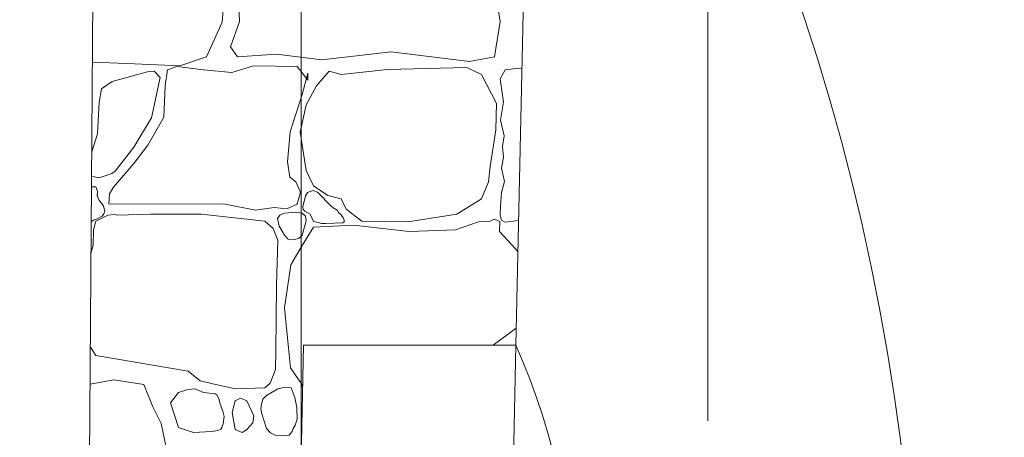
# Model space of a CAD drawing. Header units: millimetres. Extents: x -573548 to 674770, y -210017 to -47794.
# Tile 98 of 234: x 94267 to 96121, y -95781 to -94996. Entities that reach past the tile are written whole.
import ezdxf
from ezdxf import colors
from ezdxf.entities.mleader import LeaderData, LeaderLine
from ezdxf.enums import TextEntityAlignment as Align
from ezdxf.math import Vec2, Vec3

# ---------------------------------------------------------------- set-up
doc = ezdxf.new("R2010")
doc.units = ezdxf.units.MM
doc.layers.add('__S_WM_OPIS', color=151, linetype='Continuous')
for name, color, linetype, lineweight in [('A.02 RZUT PIWNICY_is$0$_HATCH_Nr_pióra__18', 8, 'Continuous', 9), ('A.02 RZUT PIWNICY_is$0$DIM MALY_Nr_pióra__243', 8, 'Continuous', 9), ('A.02 RZUT PIWNICY_is$0$podciagi_Nr_pióra__1', 8, 'Continuous', 9), ('A.02 RZUT PIWNICY_is$0$strop_Nr_pióra__1', 8, 'Continuous', 9), ('A.02 RZUT PIWNICY_is$0$Structural - Bearing_Nr_pióra__21', 8, 'Continuous', 9), ('A.02 RZUT PIWNICY_is$0$Structural - Grid', 8, 'Continuous', 9), ('A.02 RZUT PIWNICY_is$0$Structural - Grid_Nr_pióra__17', 8, 'Continuous', 9)]:
    doc.layers.add(name, color=color, linetype=linetype, lineweight=lineweight)
doc.styles.add('A.02 RZUT PIWNICY_is$0$STYL_AUTOMATYCZNY_1', font='arial.ttf')
doc.styles.add('WĄSKI 2', font='arial.ttf', dxfattribs={"width": 0.7})

# ---------------------------------------------------------------- blocks, each defined once
blk = doc.blocks.new('*X48648')
at = {"layer": 'A.02 RZUT PIWNICY_is$0$_HATCH_Nr_pióra__18'}
for p, q in [((95247.1, -94911), (95250.8, -94999.3)), ((95224, -94930.8), (95218.6, -95000.1)), ((95741.6, -94999.3), (95732.9, -94940.3)), ((95218.6, -95000.1), (95188.9, -95065.8)), ((95250.8, -94999.3), (95234.3, -95046.4)), ((95731.3, -95065.8), (95741.6, -94999.3)), ((95234.3, -95046.4), (95247.1, -95065.8)), ((95247.1, -95065.8), (95321, -95060.4)), ((95321, -95060.4), (95406, -95071.1)), ((95406, -95071.1), (95536.5, -95056.3)), ((95536.5, -95056.3), (95684.2, -95074)), ((95039, -95078.1), (94974.1, -95075.6)), ((95138.9, -95082.3), (95039, -95078.1)), ((95133.2, -95083.5), (95115.8, -95090.1)), ((95183.5, -95090.1), (95133.2, -95083.5)), ((95188.9, -95065.8), (95138.9, -95082.3)), ((95277.6, -95082.3), (95236.4, -95095.1)), ((95359.4, -95083.5), (95277.6, -95082.3)), ((95379.6, -95109.5), (95359.4, -95083.5)), ((95684.2, -95074), (95731.3, -95065.8)), ((95077.8, -95093.8), (95011.7, -95111.7)), ((95090.2, -95092.2), (95077.8, -95093.8)), ((95101.9, -95104.5), (95090.2, -95092.2)), ((95115.8, -95090.1), (95111.3, -95120.2)), ((95236.4, -95095.1), (95183.5, -95090.1)), ((95368.9, -95136.3), (95380, -95096.3)), ((95380, -95096.3), (95379.6, -95109.5)), ((95420, -95092.6), (95396.1, -95119.8)), ((95442.3, -95098.8), (95420, -95092.6)), ((95529.4, -95089.3), (95442.3, -95098.8)), ((95678.9, -95085.6), (95529.4, -95089.3)), ((95706.5, -95098.8), (95678.9, -95085.6)), ((95735, -95153.3), (95706.5, -95098.8)), ((95751.5, -95089.7), (95741.5, -95107.2)), ((95777.5, -95087.1), (95751.5, -95089.7)), ((95782.8, -95087.7), (95777.5, -95087.1)), ((95011.7, -95111.7), (94991.1, -95125.6)), ((95085.7, -95180.5), (95101.9, -95104.5)), ((95111.3, -95120.2), (95108.8, -95178.9)), ((95396.1, -95119.8), (95376.3, -95155.7)), ((95741.5, -95107.2), (95748.2, -95150.6)), ((94991.1, -95125.6), (94987, -95150.8)), ((95346.2, -95206.5), (95368.9, -95136.3)), ((94987, -95150.8), (94983.7, -95210.6)), ((95376.3, -95155.7), (95365.1, -95207.3)), ((95733.8, -95202.8), (95735, -95153.3)), ((95748.2, -95150.6), (95742.7, -95184.8)), ((95052.2, -95235.4), (95085.7, -95180.5)), ((95108.8, -95178.9), (95078.7, -95231.7)), ((95742.7, -95184.8), (95749.4, -95214)), ((94983.7, -95210.6), (94972.9, -95244.4)), ((95341.2, -95263.1), (95346.2, -95206.5)), ((95365.1, -95207.3), (95376.7, -95279.6)), ((95723, -95271.7), (95733.8, -95202.8)), ((95078.7, -95231.7), (95052.2, -95266.4)), ((95749.4, -95214), (95746.1, -95234.2)), ((95017.2, -95280.4), (95052.2, -95235.4)), ((95746.1, -95234.2), (95748, -95254)), ((95052.2, -95266.4), (95013.9, -95311)), ((95345.7, -95292), (95341.2, -95263.1)), ((95748, -95254), (95744.4, -95274.7)), ((94994.5, -95290.7), (95010.7, -95285.1)), ((95010.7, -95285.1), (95017.2, -95280.4)), ((95376.7, -95279.6), (95390.7, -95308.5)), ((95719.7, -95300.6), (95723, -95271.7)), ((95744.4, -95274.7), (95750, -95300.1)), ((94972.6, -95289.7), (94973, -95290.4)), ((94973, -95290.4), (94977.7, -95291.3)), ((94977.7, -95291.3), (94986.9, -95293)), ((94986.9, -95293), (94994.5, -95290.7)), ((95357.3, -95301), (95345.7, -95292)), ((95366, -95320), (95357.3, -95301)), ((95706.5, -95332.8), (95719.7, -95300.6)), ((95750, -95300.1), (95744.2, -95320.7)), ((94980.4, -95310.1), (94972.4, -95310)), ((94983.9, -95318.3), (94980.4, -95310.1)), ((94983.3, -95326.2), (94983.9, -95318.3)), ((95006.4, -95323.5), (95005.5, -95334)), ((95013.9, -95311), (95006.4, -95323.5)), ((95359.4, -95342.7), (95366, -95320)), ((95379.3, -95320.9), (95375.6, -95327.1)), ((95389.4, -95317.3), (95379.3, -95320.9)), ((95398.1, -95320), (95389.4, -95317.3)), ((95390.7, -95308.5), (95417.6, -95326.2)), ((95422.4, -95345.5), (95398.1, -95320)), ((95744.2, -95320.7), (95742.4, -95346)), ((94986.2, -95334.4), (94983.3, -95326.2)), ((94994.9, -95346), (94986.2, -95334.4)), ((95005.5, -95334), (95005.4, -95342.1)), ((95005.4, -95342.1), (95009.7, -95342.7)), ((95009.7, -95342.7), (95221.1, -95342.3)), ((95221.1, -95342.3), (95280.9, -95353.9)), ((95340, -95351.4), (95359.4, -95342.7)), ((95375.6, -95327.1), (95370.4, -95347.7)), ((95417.6, -95326.2), (95442.3, -95332.8)), ((95442.3, -95332.8), (95451.8, -95352.2)), ((95660.3, -95361.3), (95706.5, -95332.8)), ((94992.5, -95365.5), (94995.4, -95361.1)), ((94997.4, -95356.4), (94994.9, -95346)), ((94995.4, -95361.1), (94997.4, -95356.4)), ((95084.4, -95361.7), (95020.5, -95363.4)), ((95179.8, -95361.3), (95084.4, -95361.7)), ((95298.7, -95374.5), (95179.8, -95361.3)), ((95280.9, -95353.9), (95316.4, -95348.9)), ((95316.4, -95348.9), (95340, -95351.4)), ((95335.8, -95359.7), (95327.3, -95363.1)), ((95356.8, -95357.5), (95335.8, -95359.7)), ((95369.3, -95359.7), (95356.8, -95357.5)), ((95375.3, -95365.3), (95369.3, -95359.7)), ((95370.4, -95347.7), (95370.7, -95352.7)), ((95370.7, -95352.7), (95373.9, -95355.6)), ((95373.9, -95355.6), (95384, -95361.7)), ((95384, -95361.7), (95390.5, -95375.1)), ((95427.5, -95349.3), (95422.4, -95345.5)), ((95434.7, -95353.9), (95427.5, -95349.3)), ((95437.2, -95358.5), (95434.7, -95353.9)), ((95442.4, -95362.9), (95437.2, -95358.5)), ((95451.8, -95352.2), (95481.1, -95374.9)), ((95567.8, -95375.8), (95660.3, -95361.3)), ((95742.4, -95346), (95741.5, -95363.7)), ((94972, -95376.1), (94977.4, -95372.1)), ((94980.8, -95374.5), (94976.1, -95391.1)), ((94977.4, -95372.1), (94983.3, -95370.4)), ((95003.5, -95363.1), (94980.8, -95374.5)), ((94983.3, -95370.4), (94992.5, -95365.5)), ((95015, -95362.4), (95003.5, -95363.1)), ((95020.5, -95363.4), (95015, -95362.4)), ((95314.6, -95388.6), (95298.7, -95374.5)), ((95327.3, -95363.1), (95322.7, -95369.7)), ((95322.7, -95369.7), (95325.6, -95383.8)), ((95369.3, -95400.9), (95376.8, -95374.3)), ((95376.8, -95374.3), (95375.3, -95365.3)), ((95390.5, -95375.1), (95399.8, -95377)), ((95399.8, -95377), (95405.4, -95379.3)), ((95405.4, -95379.3), (95413.6, -95378.8)), ((95413.6, -95378.8), (95445.9, -95377.9)), ((95446.1, -95368.2), (95442.4, -95362.9)), ((95445.9, -95377.9), (95448.3, -95375.9)), ((95448.2, -95372.7), (95446.1, -95368.2)), ((95448.3, -95375.9), (95448.2, -95372.7)), ((95481.1, -95374.9), (95567.8, -95375.8)), ((95701.2, -95376.2), (95657.8, -95391)), ((95722.9, -95374.7), (95701.2, -95376.2)), ((95730.3, -95370.9), (95722.9, -95374.7)), ((95740.9, -95375.4), (95730.3, -95370.9)), ((95740.4, -95393.9), (95740.9, -95375.4)), ((95741.5, -95363.7), (95744.4, -95373)), ((95744.4, -95373), (95751.5, -95376.6)), ((95751.5, -95376.6), (95776.6, -95373.5)), ((94976.1, -95391.1), (94975.6, -95419.7)), ((95323.1, -95410.2), (95314.6, -95388.6)), ((95325.6, -95383.8), (95335.8, -95400.9)), ((95390.7, -95386.1), (95369.3, -95420.4)), ((95465.9, -95382), (95390.7, -95386.1)), ((95570.7, -95393.9), (95465.9, -95382)), ((95657.8, -95391), (95570.7, -95393.9)), ((95770.9, -95426.5), (95740.4, -95393.9)), ((95320.9, -95494.4), (95323.1, -95410.2)), ((95335.8, -95400.9), (95342.6, -95408.7)), ((95342.6, -95408.7), (95353.4, -95409.8)), ((95353.4, -95409.8), (95363.5, -95406.6)), ((95363.5, -95406.6), (95369.3, -95400.9)), ((94975.6, -95419.7), (94971.5, -95435.5)), ((95369.3, -95420.4), (95347.8, -95456.7)), ((95775.3, -95431.9), (95770.9, -95426.5)), ((95347.8, -95456.7), (95335.8, -95538)), ((95319.6, -95619.9), (95320.9, -95494.4)), ((95335.8, -95538), (95347.4, -95650.7)), ((95728.8, -95607.8), (95772.2, -95575.7)), ((94970.3, -95611.7), (94980.8, -95627.2)), ((95318.8, -95653.5), (95319.6, -95619.9)), ((95728.8, -95608.2), (95728.8, -95607.8)), ((94980.8, -95627.2), (95154.2, -95656.7)), ((95154.2, -95656.7), (95177.1, -95674.9)), ((95308.8, -95679.7), (95318.8, -95653.5)), ((95347.4, -95650.7), (95368.9, -95682.5)), ((95014.3, -95673), (94969.8, -95681.2)), ((95071.2, -95682.1), (95014.3, -95673)), ((95177.1, -95674.9), (95206.8, -95681.8)), ((95088.2, -95724.2), (95071.2, -95682.1)), ((95154.1, -95691.3), (95136.5, -95697.3)), ((95167.4, -95690.3), (95154.1, -95691.3)), ((95170.3, -95691.6), (95167.4, -95690.3)), ((95183.5, -95697.3), (95170.3, -95691.6)), ((95206.8, -95681.8), (95243.5, -95690.1)), ((95243.5, -95690.1), (95298.7, -95688.3)), ((95298.7, -95688.3), (95308.8, -95679.7)), ((95323.2, -95690.3), (95302, -95702.7)), ((95337.8, -95687), (95323.2, -95690.3)), ((95348.1, -95688.4), (95337.8, -95687)), ((95352.3, -95698.6), (95348.1, -95688.4)), ((95368.9, -95682.5), (95369.7, -95691.2)), ((95136.5, -95697.3), (95121.2, -95716.7)), ((95205.1, -95699.8), (95183.5, -95697.3)), ((95209.1, -95701.9), (95205.1, -95699.8)), ((95213, -95711), (95209.1, -95701.9)), ((95214.5, -95718.8), (95213, -95711)), ((95243, -95713), (95237.6, -95734.9)), ((95253.1, -95707.6), (95243, -95713)), ((95264.8, -95713), (95253.1, -95707.6)), ((95278, -95741.1), (95264.8, -95713)), ((95295.2, -95709.8), (95292.6, -95718.7)), ((95302, -95702.7), (95295.2, -95709.8)), ((95355.3, -95706.3), (95352.3, -95698.6)), ((95358.8, -95725.1), (95355.3, -95706.3)), ((95103.4, -95755.1), (95088.2, -95724.2)), ((95121.2, -95716.7), (95136.5, -95763)), ((95219.7, -95732.3), (95214.5, -95718.8)), ((95222.3, -95742.3), (95219.7, -95732.3)), ((95292.6, -95718.7), (95291.3, -95727.5)), ((95291.3, -95727.5), (95292.9, -95737.4)), ((95359.8, -95747.3), (95358.8, -95725.1)), ((95220.1, -95756.3), (95222.3, -95742.3)), ((95237.6, -95734.9), (95243, -95766.7)), ((95276, -95754.3), (95278, -95741.1)), ((95292.9, -95737.4), (95302, -95764.6)), ((95356, -95758.2), (95359.8, -95747.3)), ((95112.9, -95800.5), (95103.4, -95755.1)), ((95136.5, -95763), (95164.5, -95772.5)), ((95198.4, -95770.4), (95210.3, -95768.3)), ((95210.3, -95768.3), (95216.1, -95766.1)), ((95216.1, -95766.1), (95217.8, -95763)), ((95217.8, -95763), (95220.1, -95756.3)), ((95243, -95766.7), (95256, -95772.1)), ((95256, -95772.1), (95264.8, -95766.7)), ((95264.8, -95766.7), (95276, -95754.3)), ((95302, -95764.6), (95309.7, -95772.9)), ((95350.3, -95770.1), (95352.3, -95764.6)), ((95352.3, -95764.6), (95356, -95758.2)), ((95164.5, -95772.5), (95198.4, -95770.4)), ((95309.7, -95772.9), (95318.4, -95777.6)), ((95318.4, -95777.6), (95330.8, -95777.8)), ((95330.8, -95777.8), (95344.5, -95777.5)), ((95344.5, -95777.5), (95347.3, -95774.1)), ((95347.3, -95774.1), (95350.3, -95770.1))]:
    blk.add_line(p, q, dxfattribs=at)
for p in [(94983.3, -95326.2), (95359.4, -95342.7), (95243, -95713), (95264.8, -95766.7)]:
    blk.add_point(p, dxfattribs=at)
blk = doc.blocks.new('A.02 RZUT PIWNICY_is$0$Wypełnienie_27_1')
at = {"layer": 'A.02 RZUT PIWNICY_is$0$_HATCH_Nr_pióra__18'}
blk.add_blockref('*X48648', (0, 0), dxfattribs=at)
blk = doc.blocks.new('A.02 RZUT PIWNICY_is$0$Standardowy znacznik osi')
at = {"layer": 'A.02 RZUT PIWNICY_is$0$Structural - Grid_Nr_pióra__17'}
blk.add_line((1000, 0), (17855.4, 0), dxfattribs=at)
at = {"layer": 'A.02 RZUT PIWNICY_is$0$Structural - Grid_Nr_pióra__17', "style": 'A.02 RZUT PIWNICY_is$0$STYL_AUTOMATYCZNY_1'}
for tag, p in [('AC_MarkerText_1_0', (5, -80)), ('AC_MarkerText_1_1', (19360.4, -80))]:
    blk.add_attdef(tag, text='', height=350, rotation=270, dxfattribs=at).set_placement(p, align=Align.TOP_CENTER)
blk = doc.blocks.new('A.02 RZUT PIWNICY_is')
at = {"layer": 'A.02 RZUT PIWNICY_is$0$DIM MALY_Nr_pióra__243'}
blk.add_line((96132.7, -94138.2), (96132.7, -95750.6), dxfattribs=at)
at = {"layer": 'A.02 RZUT PIWNICY_is$0$podciagi_Nr_pióra__1'}
blk.add_line((95771.5, -95608.2), (95749.4, -96688.2), dxfattribs=at)
at = {"layer": 'A.02 RZUT PIWNICY_is$0$strop_Nr_pióra__1'}
for centre, radius, start, end in [((92275.6, -96331), 4254.7, 323.7603, 33.8957), ((94608, -96124.6), 1272.9, 333.7211, 23.9349)]:
    blk.add_arc(centre, radius, start, end, dxfattribs=at)
at = {"layer": 'A.02 RZUT PIWNICY_is$0$Structural - Bearing_Nr_pióra__21'}
for p, q in [((94952.3, -98158.1), (94982.4, -93907.8)), ((95771.5, -95608.2), (95807.3, -93958.2)), ((95349.3, -96688.2), (95371.4, -95608.2)), ((95771.5, -95608.2), (95371.4, -95608.2))]:
    blk.add_line(p, q, dxfattribs=at)
at = {"layer": 'A.02 RZUT PIWNICY_is$0$_HATCH_Nr_pióra__18'}
blk.add_blockref('A.02 RZUT PIWNICY_is$0$Wypełnienie_27_1', (0, 0), dxfattribs=at)
at = {"layer": 'A.02 RZUT PIWNICY_is$0$Structural - Grid', "zscale": 1000, "rotation": 90}
blk.add_blockref('A.02 RZUT PIWNICY_is$0$Standardowy znacznik osi', (95367.3, -108395.1), dxfattribs=at)

msp = doc.modelspace()

# ---------------------------------------------------------------- block references
at = {"ltscale": 10}
msp.add_blockref('A.02 RZUT PIWNICY_is', (-570.2, 0), dxfattribs=at)

# ---------------------------------------------------------------- next in the draw order: leaders
at = {"layer": '__S_WM_OPIS'}
ml = msp.add_multileader_mtext('Standard', dxfattribs=at)
ml.set_content('Podłączyć istniejący grzejnik', color=256, style='WĄSKI 2')
ml.set_leader_properties()
ml.build(insert=Vec2(0, 0))
ml.multileader.update_dxf_attribs({"has_text_frame": 1, "dogleg_length": 100, "arrow_head_size": 150})
ctx = ml.context
ctx.base_point, ctx.char_height, ctx.arrow_head_size, ctx.landing_gap_size, ctx.plane_origin = Vec3(94570.8, -94889.6), 100, 150, 100, Vec3(90919.7, -95175.4)
ctx.text_align_type = 2
notes = []
notes.append((ctx, [(0, (1, 1, 0), (96530.3, -94889.6), (-1, 0), 80, [(0, [(96973.6, -94147.8)], 0, [])])]))
ctx.mtext.insert, ctx.mtext.alignment, ctx.mtext.flow_direction = Vec3(96350.3, -94824.9), 3, 5
ctx.mtext.has_bg_fill, ctx.mtext.bg_color, ctx.mtext.bg_scale_factor, ctx.mtext.bg_transparency, ctx.mtext.use_window_bg_color = 1, -1027028792, 1.5, 0, 1
for ctx, leaders in notes:
    for number, flags, end, landing, length, lines in leaders:
        leader = LeaderData()
        leader.index, (leader.has_last_leader_line, leader.has_dogleg_vector, leader.attachment_direction) = number, flags
        leader.last_leader_point, leader.dogleg_vector, leader.dogleg_length = Vec3(end), Vec3(landing), length
        for number, points, colour, breaks in lines:
            line = LeaderLine()
            line.index, line.vertices, line.color, line.breaks = number, Vec3.list(points), colors.encode_raw_color(colour), breaks
            leader.lines.append(line)
        ctx.leaders.append(leader)

doc.saveas('drawing.dxf')
